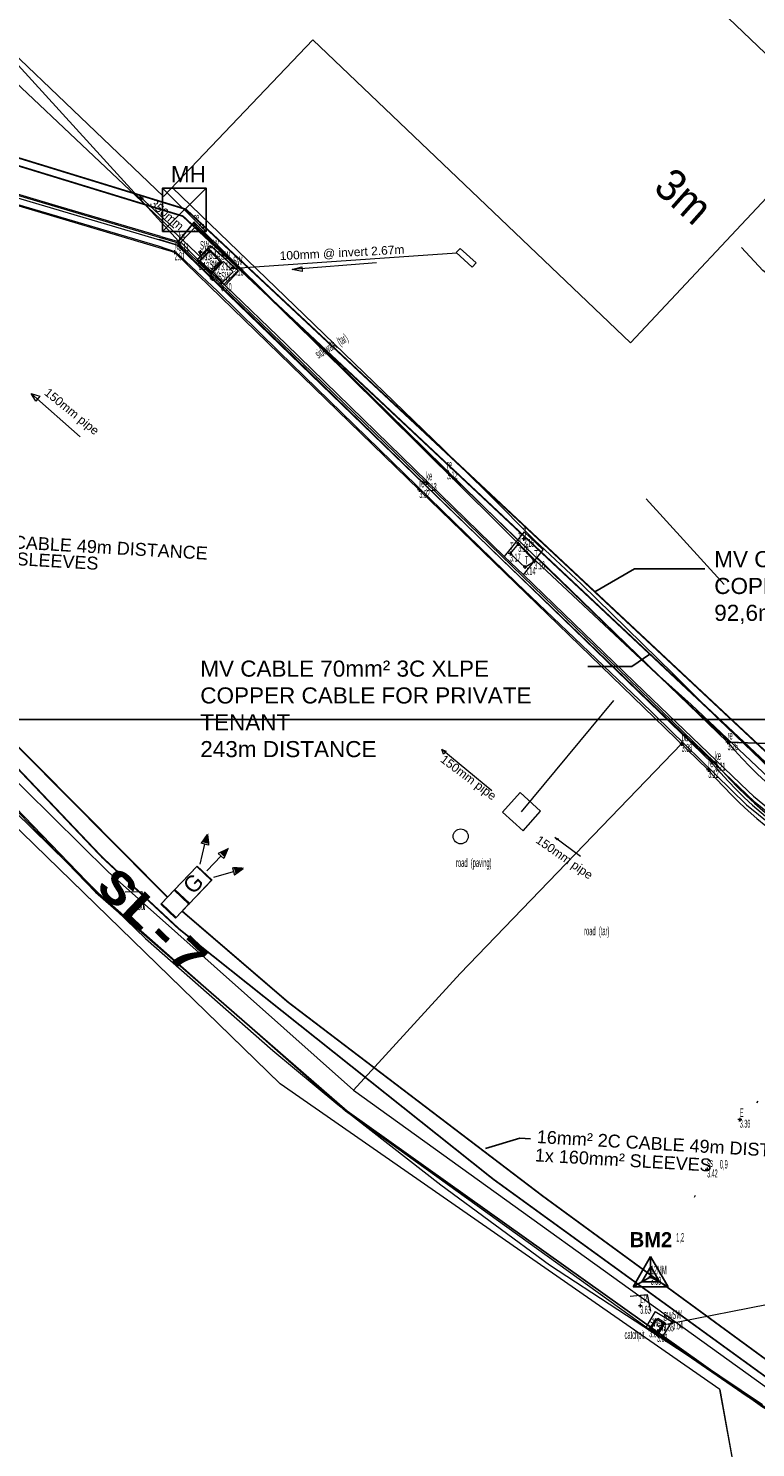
# Model space of a CAD drawing. Header units: millimetres. Extents: x -79464 to -76785, y -3788210 to -3782955.
# Tile 126 of 131: x -78714 to -78680, y -3784034 to -3783968. Entities that reach past the tile are written whole.
import ezdxf
from ezdxf.enums import TextEntityAlignment as Align

# ---------------------------------------------------------------- set-up
doc = ezdxf.new("R2010")
doc.units = ezdxf.units.MM
doc.header["$LTSCALE"] = 8
doc.header["$MEASUREMENT"] = 0
for name, pattern in [('DOTX2', [0.5, 0, -0.5]), ('FPHANT', [10, 5, -1, 1, -1, 1, -1]), ('HIDDEN', [0.375, 0.25, -0.125]), ('PHANTOM2', [1.25, 0.625, -0.125, 0.125, -0.125, 0.125, -0.125]), ('PHANTOMX2', [5, 2.5, -0.5, 0.5, -0.5, 0.5, -0.5])]:
    doc.linetypes.add(name, pattern=pattern)
doc.layers.add('AGI32-Project_1-LUMINAIRE', color=7, linetype='Continuous', lineweight=0)
for name, color, linetype in [('BENCH MARK', 7, 'Continuous'), ('BUILDINGS', 7, 'Continuous'), ('CATCHPIT', 7, 'Continuous'), ('DETAIL', 7, 'Continuous'), ('EDGE OF CONCRETE', 7, 'Continuous'), ('EDGE OF PAVING', 7, 'Continuous'), ('GCONTOUR1', 7, 'Continuous'), ('GRID', 7, 'Continuous'), ('LEGEND', 7, 'Continuous'), ('MCONTOUR1', 7, 'Continuous'), ('PLL - (Lighting Layout)', 190, 'Continuous'), ('PLL - [Text]', 110, 'Continuous'), ('PREVIOUS SURVEY', 9, 'Continuous'), ('PRL - (Reticulation Layout)', 170, 'Continuous'), ('PRL - [Text]', 110, 'Continuous'), ('PRL - Existing', 170, 'Continuous'), ('ROAD', 7, 'Continuous'), ('SEWER MANHOLE', 7, 'Continuous'), ('SG GIS CADASTRAL', 7, 'Continuous'), ('SPLITPOLE FENCE', 7, 'Continuous'), ('STORMWATER MANHOLE', 7, 'Continuous'), ('WALLS', 7, 'Continuous')]:
    doc.layers.add(name, color=color, linetype=linetype)
doc.layers.add('PREVIOUS SURVEY PERIMETER', color=3, linetype='Continuous', plot=False)
doc.styles.add('AGI32-Arial', font='arial.ttf')
doc.styles.add('AGI32-Courier New-Bold', font='courbd.ttf')
doc.styles.add('Arial Narrow', font='arial.ttf', dxfattribs={"height": 1})
doc.styles.add('GENERATED_STYLE_1', font='arial.ttf')
doc.styles.add('MM-STANDARD', font='MM-STANDARD', dxfattribs={"height": 1})
doc.styles.add('Style-Arial', font='arial.ttf')
doc.styles.add('Swiss1', font='txt', dxfattribs={"height": 1})
doc.styles.add('Swiss600', font='txt', dxfattribs={"height": 600})

# ---------------------------------------------------------------- blocks, each defined once
blk = doc.blocks.new('MH')
at = {"layer": 'PRL - (Reticulation Layout)'}
for p, q in [((-1012.5, 1012.5), (1012.5, -1012.5)), ((1012.5, 1012.5), (-1012.5, -1012.5))]:
    blk.add_line(p, q, dxfattribs=at)
blk.add_lwpolyline([(-1012.5, -1012.5), (1012.5, -1012.5), (1012.5, 1012.5), (-1012.5, 1012.5)], close=True, dxfattribs=at)
blk = doc.blocks.new('11 kV MV CABLING')
at = {"layer": 'PRL - (Reticulation Layout)', "linetype": 'HIDDEN', "const_width": 0.08}
blk.add_lwpolyline([(-76685.203, -3783910.653), (-76688.009, -3783912.913), (-76653.281, -3783953.172), (-76647.053, -3783958.954), (-76631.462, -3783963.731), (-76601.12, -3783992.194), (-76594.72, -3783994.712), (-76589.385, -3783995.346), (-76601.196, -3784020), (-76592.259, -3784025.794), (-76561.741, -3784039.161), (-76557.517, -3784040.692)], dxfattribs=at)
at = {"layer": 'PRL - (Reticulation Layout)', "linetype": 'PHANTOM2', "const_width": 0.08}
blk.add_lwpolyline([(-76587.255, -3783991.132), (-76589.439, -3783995.025), (-76594.261, -3783994.409), (-76600.705, -3783992.057), (-76631.325, -3783963.41), (-76647.187, -3783958.537), (-76652.251, -3783953.618), (-76651.588, -3783952.935)], dxfattribs=at)
at = {"layer": 'PRL - [Text]', "color": 3}
for p, q in [((-76610.42, -3783980.168), (-76612.279, -3783981.229)), ((-76610.42, -3783980.168), (-76607.149, -3783980.168)), ((-76610.557, -3783984.715), (-76609.706, -3783984.14)), ((-76612.603, -3783984.715), (-76610.557, -3783984.715))]:
    blk.add_line(p, q, dxfattribs=at)
at = {"xscale": 0.001, "yscale": 0.001, "zscale": 0.001}
blk.add_blockref('MH', (-76631.395, -3783963.438), dxfattribs=at)
at = {"layer": 'PRL - [Text]', "color": 2, "char_height": 0.75, "attachment_point": 1, "style": 'AGI32-Arial'}
for s, width, insert in [('MH ', 1.97424, (-76632.019, -3783961.398)), ('MV CABLE 70mm² 3C XLPE COPPER CABLE FOR TNPA 92,6m DISTANCE ', 13.75452, (-76606.711, -3783979.336)), ('MV CABLE 70mm² 3C XLPE COPPER CABLE FOR PRIVATE TENANT \\P243m DISTANCE  ', 18.08624, (-76630.652, -3783984.437))]:
    blk.add_mtext_dynamic_manual_height_columns(s, width=width, gutter_width=1.5, heights=[0], dxfattribs=dict(at, insert=insert))
blk = doc.blocks.new('AGI32-IDptfrja-Project_1-LUMINAIRE-L4_Symbol')
at = {"layer": 'PLL - (Lighting Layout)', "linetype": 'ByBlock', "lineweight": 0}
h = blk.add_hatch(color=256, dxfattribs=at)
h.dxf.hatch_style = 1
h.paths.add_polyline_path([(0.752, 0.381), (0.585, 0.352), (0.642, 0.252)])
h = blk.add_hatch(color=256, dxfattribs=at)
h.dxf.hatch_style = 1
h.paths.add_polyline_path([(0.816, -0.003), (0.656, 0.055), (0.656, -0.061)])
h = blk.add_hatch(color=256, dxfattribs=at)
h.dxf.hatch_style = 1
h.paths.add_polyline_path([(0.752, -0.386), (0.585, -0.357), (0.642, -0.257)])
for p, q in [((0.331, 0.14, 0.09), (0.613, 0.302, 0.09)), ((0.752, 0.381, 0.09), (0.585, 0.352, 0.09)), ((0.642, 0.252, 0.09), (0.585, 0.352, 0.09)), ((0.752, 0.381, 0.09), (0.642, 0.252, 0.09)), ((-0.574, 0.156), (-0.574, 0.156, 0.06)), ((-0.574, 0.156, 0.06), (-0.261, 0.156, 0.06)), ((-0.261, 0.156), (-0.574, 0.156)), ((-0.574, -0.156, 0.06), (-0.574, 0.156, 0.06)), ((-0.574, 0.156, 0.06), (-0.574, 0.156)), ((-0.574, 0.156), (-0.574, -0.156)), ((-0.574, 0.156), (-0.261, 0.156)), ((-0.574, -0.156), (-0.574, 0.156)), ((-0.261, 0.156, 0.06), (-0.574, 0.156, 0.06)), ((-0.574, 0.156, 0.06), (-0.574, -0.156, 0.06)), ((-0.261, 0.156, 0.03), (0.261, 0.156, 0.03)), ((-0.261, -0.156, 0.03), (-0.261, 0.156, 0.03)), ((-0.261, 0.156, 0.06), (-0.261, 0.156)), ((-0.261, 0.156), (-0.261, 0.156, 0.06)), ((-0.261, 0.156, 0.06), (-0.261, -0.156, 0.06)), ((-0.261, -0.156), (-0.261, 0.156)), ((-0.261, 0.156), (-0.261, -0.156)), ((-0.261, -0.156, 0.06), (-0.261, 0.156, 0.06)), ((-0.261, 0.156, 0.03), (-0.261, 0.156, 0.06)), ((-0.261, 0.156, 0.06), (0.261, 0.156, 0.06)), ((0.261, 0.156, 0.03), (-0.261, 0.156, 0.03)), ((-0.261, -0.156, 0.06), (-0.261, 0.156, 0.06)), ((-0.261, 0.156, 0.06), (-0.261, 0.156, 0.03)), ((-0.261, 0.156, 0.03), (-0.261, -0.156, 0.03)), ((0.261, 0.156, 0.06), (-0.261, 0.156, 0.06)), ((-0.261, 0.156, 0.06), (-0.261, -0.156, 0.06)), ((0.261, 0.156, 0.03), (0.261, -0.156, 0.03)), ((0.261, 0.156, 0.06), (0.261, 0.156, 0.03)), ((0.261, 0.156, 0.03), (0.261, 0.156, 0.06)), ((0.261, 0.156, 0.06), (0.261, -0.156, 0.06)), ((0.261, -0.156, 0.03), (0.261, 0.156, 0.03)), ((0.261, -0.156, 0.06), (0.261, 0.156, 0.06)), ((0.656, -0.061, 0.09), (0.656, 0.055, 0.09)), ((0.816, -0.003, 0.09), (0.656, 0.055, 0.09)), ((-0.261, -0.156, 0.06), (-0.574, -0.156, 0.06)), ((-0.574, -0.156, 0.06), (-0.574, -0.156)), ((-0.574, -0.156), (-0.261, -0.156)), ((-0.574, -0.156), (-0.574, -0.156, 0.06)), ((-0.261, -0.156), (-0.574, -0.156)), ((-0.574, -0.156, 0.06), (-0.261, -0.156, 0.06)), ((0.261, -0.156, 0.03), (-0.261, -0.156, 0.03)), ((-0.261, -0.156, 0.06), (-0.261, -0.156)), ((-0.261, -0.156), (-0.261, -0.156, 0.06)), ((0.261, -0.156, 0.06), (-0.261, -0.156, 0.06)), ((-0.261, -0.156, 0.06), (-0.261, -0.156, 0.03)), ((-0.261, -0.156, 0.03), (0.261, -0.156, 0.03)), ((-0.261, -0.156, 0.03), (-0.261, -0.156, 0.06)), ((-0.261, -0.156, 0.06), (0.261, -0.156, 0.06)), ((0.261, -0.156, 0.06), (0.261, -0.156, 0.03)), ((0.261, -0.156, 0.03), (0.261, -0.156, 0.06)), ((0.331, -0.003, 0.09), (0.656, -0.003, 0.09)), ((0.331, -0.146, 0.09), (0.613, -0.307, 0.09)), ((0.816, -0.003, 0.09), (0.656, -0.061, 0.09)), ((0.642, -0.257, 0.09), (0.585, -0.357, 0.09)), ((0.752, -0.386, 0.09), (0.585, -0.357, 0.09)), ((0.752, -0.386, 0.09), (0.642, -0.257, 0.09))]:
    blk.add_line(p, q, dxfattribs=at)
at = {"layer": 'PLL - [Text]', "linetype": 'ByBlock', "lineweight": 0, "insert": (-0.128, 0.139), "char_height": 0.25, "attachment_point": 1, "style": 'Swiss1'}
blk.add_mtext_dynamic_manual_height_columns('G', width=0.16976, gutter_width=5, heights=[0], dxfattribs=at)
blk = doc.blocks.new('AGI32-IDptfrja-Project_1-LUMINAIRE-L4_52-1')
at = {"layer": 'AGI32-Project_1-LUMINAIRE', "color": 7, "linetype": 'ByBlock', "lineweight": 0, "xscale": 3, "yscale": 3, "zscale": 3}
blk.add_blockref('AGI32-IDptfrja-Project_1-LUMINAIRE-L4_Symbol', (0, 0), dxfattribs=at)
blk = doc.blocks.new('AGI32-IDptfrja-Project_1-LUMINAIRE-L4_52_Labels')
at = {"layer": 'PLL - [Text]', "linetype": 'ByBlock', "lineweight": 0, "insert": (0.688, 1.677, 7), "char_height": 1.5, "width": 5.83662, "attachment_point": 1, "style": 'AGI32-Courier New-Bold'}
blk.add_mtext('SL-7', dxfattribs=at)
blk = doc.blocks.new('AGI32-IDptfrja-Project_1-LUMINAIRE-L4_52')
at = {"layer": 'AGI32-Project_1-LUMINAIRE', "color": 7, "linetype": 'ByBlock', "lineweight": 0, "rotation": 269.7409152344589}
blk.add_blockref('AGI32-IDptfrja-Project_1-LUMINAIRE-L4_52_Labels', (-3.454, 3.864, -7), dxfattribs=at)
at = {"layer": 'AGI32-Project_1-LUMINAIRE', "color": 7, "linetype": 'ByBlock', "lineweight": 0, "extrusion": (-0.258819, 0, 0.965926), "rotation": 90}
blk.add_blockref('AGI32-IDptfrja-Project_1-LUMINAIRE-L4_52-1', (0, 0), dxfattribs=at)

msp = doc.modelspace()

# ---------------------------------------------------------------- linework, layer by layer
at = {"layer": 'BENCH MARK', "color": 80, "linetype": 'Continuous'}
for p, q in [((-78686.093, -3784026.433), (-78685.273, -3784025.012)), ((-78685.273, -3784025.012), (-78684.453, -3784026.433)), ((-78685.273, -3784025.012), (-78685.273, -3784025.959)), ((-78686.093, -3784026.433), (-78685.273, -3784025.959)), ((-78686.093, -3784026.433), (-78684.453, -3784026.433)), ((-78684.453, -3784026.433), (-78685.273, -3784025.959))]:
    msp.add_line(p, q, dxfattribs=at)
at = {"layer": 'BENCH MARK', "color": 2, "linetype": 'Continuous'}
for p, q in [((-78685.68, -3784026.197), (-78685.27, -3784025.487)), ((-78685.27, -3784025.487), (-78684.86, -3784026.197)), ((-78685.68, -3784026.197), (-78684.86, -3784026.197))]:
    msp.add_line(p, q, dxfattribs=at)
at = {"layer": 'BUILDINGS', "color": 6, "lineweight": 15}
for p, q in [((-78707.971, -3783975.629, 7.541), (-78744.524, -3783940.673, 7.023)), ((-78692.9, -3783956.525, 7.388), (-78676.584, -3783972.164, 6.25)), ((-78701.014, -3783968.331, 6.315), (-78707.971, -3783975.629, 7.541)), ((-78686.213, -3783982.446, 8.895), (-78701.014, -3783968.331, 6.315)), ((-78676.584, -3783972.164, 6.25), (-78686.213, -3783982.446, 8.895))]:
    msp.add_line(p, q, dxfattribs=at)
at = {"layer": 'CATCHPIT', "color": 7, "lineweight": 15}
for p, q in [((-78706.382, -3783978.539, 3.116), (-78705.792, -3783977.913, 3.11)), ((-78705.792, -3783977.913, 3.11), (-78704.47, -3783979.109, 3.101)), ((-78704.47, -3783979.109, 3.101), (-78705.1, -3783979.768, 3.123))]:
    msp.add_line(p, q, dxfattribs=at)
at = {"layer": 'DETAIL', "color": 137, "lineweight": 15}
for p, q in [((-78709.75, -3784008.021, 4.567), (-78708.97, -3784008.014, 4.65)), ((-78708.97, -3784008.014, 4.65), (-78708.872, -3784008.856, 4.602)), ((-78686.232, -3784026.86, 4.642), (-78685.428, -3784026.79, 4.691)), ((-78685.428, -3784026.79, 4.691), (-78685.276, -3784027.567, 4.682))]:
    msp.add_line(p, q, dxfattribs=at)
at = {"layer": 'DETAIL', "color": 7, "lineweight": 15}
for p, q in [((-78685.06, -3784027.584, 3.716), (-78685.508, -3784028.334, 3.749)), ((-78685.06, -3784027.584, 3.716), (-78684.283, -3784028.051, 3.723)), ((-78684.283, -3784028.051, 3.723), (-78684.769, -3784028.817, 3.772))]:
    msp.add_line(p, q, dxfattribs=at)
at = {"layer": 'EDGE OF CONCRETE', "color": 252, "lineweight": 15}
for p, q in [((-78706.397, -3783978.573, 3.01), (-78705.734, -3783977.935, 3.01)), ((-78704.495, -3783979.08, 3.01), (-78705.734, -3783977.935, 3.01)), ((-78706.397, -3783978.573, 3.01), (-78705.158, -3783979.718, 3.01)), ((-78704.495, -3783979.08, 3.01), (-78705.158, -3783979.718, 3.01)), ((-78691.173, -3783991.243, 3.208), (-78692.091, -3783992.407, 3.092)), ((-78691.173, -3783991.243, 3.092), (-78690.283, -3783992.091, 3.208)), ((-78691.201, -3783993.255, 3.092), (-78690.283, -3783992.091, 3.208)), ((-78691.201, -3783993.255, 3.208), (-78692.091, -3783992.407, 3.092)), ((-78691.349, -3784003.398, 3.01), (-78692.167, -3784004.318, 3.01)), ((-78691.349, -3784003.398, 3.01), (-78690.397, -3784004.267, 3.01)), ((-78691.215, -3784005.187, 3.01), (-78692.167, -3784004.318, 3.01)), ((-78691.215, -3784005.187, 3.01), (-78690.397, -3784004.267, 3.01))]:
    msp.add_line(p, q, dxfattribs=at)
at = {"layer": 'EDGE OF PAVING', "color": 1, "lineweight": 15}
for p, q in [((-78706.452, -3783977.02, 3.119), (-78707.157, -3783977.76, 3.101)), ((-78706.452, -3783977.02, 3.119), (-78701.742, -3783981.544, 3.121)), ((-78701.742, -3783981.544, 3.121), (-78691.504, -3783991.593, 3.22)), ((-78691.504, -3783991.593, 3.22), (-78691.473, -3783991.622, 3.211)), ((-78690.561, -3783992.443, 3.211), (-78684.858, -3783997.98, 3.262)), ((-78684.858, -3783997.98, 3.262), (-78683.381, -3783999.293, 3.297)), ((-78677.691, -3784004.695, 3.333), (-78683.381, -3783999.293, 3.297))]:
    msp.add_line(p, q, dxfattribs=at)
at = {"layer": 'GCONTOUR1', "color": 252, "lineweight": 9, "elevation": 3.5}
msp.add_lwpolyline([(-78685.484, -3783989.72), (-78681.852, -3783993.703)], dxfattribs=at)
at = {"layer": 'GRID', "color": 9}
msp.add_lwpolyline([(-79264.957, -3784000), (-77988.721, -3784000)], dxfattribs=at)
at = {"layer": 'MCONTOUR1', "color": 8, "lineweight": 9, "elevation": 3}
msp.add_lwpolyline([(-78650.798, -3783974.241), (-78654.205, -3783973.443), (-78656.732, -3783973.935), (-78661.866, -3783974.867), (-78661.872, -3783974.869), (-78667.115, -3783976.801), (-78667.12, -3783976.802), (-78668.212, -3783977.097), (-78668.982, -3783977.25), (-78672.7, -3783977.978), (-78672.798, -3783978.014), (-78674.672, -3783979.096), (-78677.756, -3783980.113), (-78678.766, -3783980.02), (-78680.05, -3783979.078), (-78681.035, -3783978.003), (-78681.036, -3783978.002)], dxfattribs=at)
at = {"layer": 'PREVIOUS SURVEY', "lineweight": 18}
for p, q in [((-78721, -3783974.2), (-78707.45, -3783978.22)), ((-78707.292, -3783977.908), (-78720.902, -3783973.878)), ((-78707.26, -3783977.8), (-78720.87, -3783973.77)), ((-78706.453, -3783976.91), (-78706.627, -3783976.91)), ((-78706.54, -3783976.823), (-78706.54, -3783976.997)), ((-78694.76, -3783988.43), (-78706.54, -3783976.91)), ((-78707.363, -3783978.22), (-78707.537, -3783978.22)), ((-78707.45, -3783978.133), (-78707.45, -3783978.307)), ((-78707.45, -3783978.22), (-78696.05, -3783989.3)), ((-78707.173, -3783977.8), (-78707.347, -3783977.8)), ((-78695.808, -3783989.051), (-78707.338, -3783977.881)), ((-78707.26, -3783977.713), (-78707.26, -3783977.887)), ((-78695.73, -3783988.97), (-78707.26, -3783977.8)), ((-78706.173, -3783978.22), (-78706.347, -3783978.22)), ((-78705.82, -3783978.16), (-78706.33, -3783978.67)), ((-78706.26, -3783978.133), (-78706.26, -3783978.307)), ((-78705.733, -3783978.16), (-78705.907, -3783978.16)), ((-78705.82, -3783978.073), (-78705.82, -3783978.247)), ((-78705.29, -3783978.69), (-78705.82, -3783978.16)), ((-78706.243, -3783978.67), (-78706.417, -3783978.67)), ((-78706.33, -3783978.583), (-78706.33, -3783978.757)), ((-78706.33, -3783978.67), (-78705.75, -3783979.19)), ((-78705.29, -3783978.69), (-78705.75, -3783979.19)), ((-78705.203, -3783978.69), (-78705.377, -3783978.69)), ((-78705.29, -3783978.603), (-78705.29, -3783978.777)), ((-78704.633, -3783978.94), (-78704.807, -3783978.94)), ((-78704.72, -3783978.853), (-78704.72, -3783979.027)), ((-78705.743, -3783979.12), (-78705.917, -3783979.12)), ((-78705.663, -3783979.19), (-78705.837, -3783979.19)), ((-78705.83, -3783979.033), (-78705.83, -3783979.207)), ((-78705.75, -3783979.103), (-78705.75, -3783979.277)), ((-78705.28, -3783979.573), (-78705.28, -3783979.747)), ((-78705.193, -3783979.66), (-78705.367, -3783979.66)), ((-78695.73, -3783988.883), (-78695.73, -3783989.057)), ((-78694.673, -3783988.43), (-78694.847, -3783988.43)), ((-78694.76, -3783988.343), (-78694.76, -3783988.517)), ((-78681.69, -3784001.05), (-78694.76, -3783988.43)), ((-78695.963, -3783989.3), (-78696.137, -3783989.3)), ((-78696.05, -3783989.213), (-78696.05, -3783989.387)), ((-78696.05, -3783989.3), (-78682.59, -3784002.34)), ((-78695.643, -3783988.97), (-78695.817, -3783988.97)), ((-78682.358, -3784002.081), (-78695.808, -3783989.051)), ((-78682.28, -3784002), (-78695.73, -3783988.97)), ((-78691.19, -3783991.493), (-78691.19, -3783991.667)), ((-78691.44, -3783991.81), (-78691.82, -3783992.26)), ((-78691.82, -3783992.173), (-78691.82, -3783992.347)), ((-78691.353, -3783991.81), (-78691.527, -3783991.81)), ((-78691.44, -3783991.723), (-78691.44, -3783991.897)), ((-78690.69, -3783992.62), (-78691.44, -3783991.81)), ((-78691.103, -3783991.58), (-78691.277, -3783991.58)), ((-78691.733, -3783992.26), (-78691.907, -3783992.26)), ((-78691.82, -3783992.26), (-78691.13, -3783992.89)), ((-78691.13, -3783992.89), (-78690.69, -3783992.62)), ((-78691.13, -3783992.803), (-78691.13, -3783992.977)), ((-78690.603, -3783992.62), (-78690.777, -3783992.62)), ((-78690.69, -3783992.533), (-78690.69, -3783992.707)), ((-78691.043, -3783992.89), (-78691.217, -3783992.89)), ((-78711.14, -3784007.96), (-78721.33, -3783997.4)), ((-78720.74, -3783997.03), (-78710.55, -3784007.1)), ((-78694.14, -3784011.83), (-78683.839, -3784001.13)), ((-78683.743, -3784001.13), (-78683.917, -3784001.13)), ((-78683.83, -3784001.043), (-78683.83, -3784001.217)), ((-78681.603, -3784001.05), (-78681.777, -3784001.05)), ((-78681.69, -3784000.963), (-78681.69, -3784001.137)), ((-78682.193, -3784002), (-78682.367, -3784002)), ((-78682.28, -3784001.913), (-78682.28, -3784002.087)), ((-78682.503, -3784002.34), (-78682.677, -3784002.34)), ((-78682.59, -3784002.253), (-78682.59, -3784002.427)), ((-78710.55, -3784007.1), (-78699.12, -3784017.26)), ((-78699.49, -3784018.25), (-78711.14, -3784007.96)), ((-78699.12, -3784017.26), (-78694.14, -3784011.83)), ((-78699.12, -3784017.26), (-78679.56, -3784031.34)), ((-78685.34, -3784028.41), (-78699.49, -3784018.25)), ((-78681.033, -3784018.64), (-78681.207, -3784018.64)), ((-78681.12, -3784018.553), (-78681.12, -3784018.727)), ((-78682.553, -3784020.96), (-78682.727, -3784020.96)), ((-78682.64, -3784020.873), (-78682.64, -3784021.047)), ((-78684.423, -3784024.41), (-78684.597, -3784024.41)), ((-78684.51, -3784024.323), (-78684.51, -3784024.497)), ((-78685.68, -3784026.197), (-78685.27, -3784025.487)), ((-78685.27, -3784025.487), (-78684.86, -3784026.197)), ((-78685.27, -3784025.487), (-78685.27, -3784025.96)), ((-78685.27, -3784025.873), (-78685.27, -3784026.047)), ((-78685.27, -3784025.873), (-78685.27, -3784026.047)), ((-78685.68, -3784026.197), (-78685.27, -3784025.96)), ((-78685.68, -3784026.197), (-78684.86, -3784026.197)), ((-78685.183, -3784025.96), (-78685.357, -3784025.96)), ((-78685.183, -3784025.96), (-78685.357, -3784025.96)), ((-78684.86, -3784026.197), (-78685.27, -3784025.96)), ((-78685.76, -3784027.223), (-78685.76, -3784027.397)), ((-78685.673, -3784027.31), (-78685.847, -3784027.31)), ((-78685.253, -3784028.41), (-78685.427, -3784028.41)), ((-78685.05, -3784027.913), (-78685.34, -3784028.41)), ((-78685.34, -3784028.323), (-78685.34, -3784028.497)), ((-78684.98, -3784028.62), (-78685.34, -3784028.41)), ((-78685.34, -3784028.41), (-78684.98, -3784028.62)), ((-78684.69, -3784028.123), (-78685.05, -3784027.913)), ((-78684.98, -3784028.62), (-78684.68, -3784028.13)), ((-78684.98, -3784028.533), (-78684.98, -3784028.707)), ((-78684.593, -3784028.13), (-78684.767, -3784028.13)), ((-78684.68, -3784028.043), (-78684.68, -3784028.217)), ((-78684.173, -3784028.04), (-78684.347, -3784028.04)), ((-78684.26, -3784027.953), (-78684.26, -3784028.127)), ((-78684.893, -3784028.62), (-78685.067, -3784028.62)), ((-78680.07, -3784031.93), (-78684.98, -3784028.62))]:
    msp.add_line(p, q, dxfattribs=at)
at = {"layer": 'PREVIOUS SURVEY', "linetype": 'DOTX2', "lineweight": 18}
for p, q in [((-78680.28, -3784017.78), (-78681.12, -3784018.64)), ((-78680.28, -3784017.78), (-78681.12, -3784018.64)), ((-78681.12, -3784018.64), (-78684.51, -3784024.41)), ((-78681.12, -3784018.64), (-78684.51, -3784024.41)), ((-78684.51, -3784024.41), (-78685.76, -3784027.31)), ((-78684.51, -3784024.41), (-78685.76, -3784027.31))]:
    msp.add_line(p, q, dxfattribs=at)
at = {"layer": 'PREVIOUS SURVEY', "lineweight": 18}
for centre, radius, start, end in [((-78666.868, -3783988.503, 3.158), 19.419, 220.24875, 267.95886), ((-78667.059, -3783989.003, 3.163), 20.141, 220.49389, 268.36417), ((-78667.059, -3783989.003, 3.163), 20.016, 220.49377, 268.36416), ((-78667.106, -3783989.117, 3.164), 20.362, 220.49653, 268.29909)]:
    msp.add_arc(centre, radius, start, end, dxfattribs=at)
at = {"layer": 'PREVIOUS SURVEY PERIMETER', "color": 3}
for points in [[(-78718.25, -3783965.651), (-78707.26, -3783977.713), (-78706.54, -3783976.823), (-78690.603, -3783992.62), (-78681.603, -3784001.05), (-78660.767, -3784001.822), (-78658.897, -3783997.04), (-78649.504, -3783991.364), (-78648.096, -3783984.564), (-78637.8, -3783933.443), (-78623.183, -3783936.61), (-78572.413, -3783950.48), (-78556.867, -3783951.89), (-78544.567, -3783891.82), (-78526.983, -3783894.69), (-78539.71, -3783955.377), (-78556.753, -3784030.56), (-78532.883, -3784033.78), (-78535.64, -3784057.903), (-78522.43, -3784054.883), (-78518.343, -3784056.64), (-78518.753, -3784062.328), (-78486.153, -3784053.822)], [(-78477.125, -3784080.498), (-78543.079, -3784091.199), (-78580.625, -3784087.873), (-78582.029, -3784080.241), (-78587.323, -3784080.865), (-78595.29, -3784081.767), (-78607.09, -3784084.837), (-78610.375, -3784073.468), (-78611.037, -3784070.62), (-78611.52, -3784066.907), (-78633.69, -3784061.477), (-78646.085, -3784054.706), (-78644.496, -3784050.642), (-78654.139, -3784045.606), (-78668.15, -3784038.817), (-78680.07, -3784032.017), (-78699.403, -3784018.25), (-78711.14, -3784008.047), (-78721.33, -3783997.487)]]:
    msp.add_lwpolyline(points, dxfattribs=at)
at = {"layer": 'PRL - Existing'}
for p in [(-78692.961, -3784019.985), (-78690.863, -3784019.533)]:
    msp.add_line(p, (-78691.36, -3784019.504), dxfattribs=at)
at = {"layer": 'PRL - Existing', "linetype": 'FPHANT', "const_width": 0.08, "elevation": 6.902}
msp.add_lwpolyline([(-78707.782, -3784008.272), (-78717.152, -3783998.829), (-78739.771, -3783972.2)], dxfattribs=at)
at = {"layer": 'ROAD', "color": 7, "linetype": 'PHANTOMX2', "lineweight": 15}
for p, q in [((-78718.49, -3783974.9, 3.06), (-78708.21, -3783977.93, 2.98)), ((-78708.21, -3783977.93, 2.98), (-78707.4, -3783978.21, 2.97)), ((-78707.4, -3783978.21, 2.97), (-78705.45, -3783980.04, 2.98)), ((-78705.45, -3783980.04, 2.98), (-78702.58, -3783982.86, 3)), ((-78702.58, -3783982.86, 3), (-78691.51, -3783993.64, 3.1)), ((-78691.51, -3783993.64, 3.1), (-78685.8, -3783999.09, 3.12)), ((-78685.8, -3783999.09, 3.12), (-78680.81, -3784003.97, 3.16)), ((-78680.81, -3784003.97, 3.16), (-78679.05, -3784005.38, 3.17))]:
    msp.add_line(p, q, dxfattribs=at)
at = {"layer": 'ROAD', "color": 7, "lineweight": 15}
for p, q in [((-78712.997, -3783976.045, 3.173), (-78718.412, -3783974.435, 3.208)), ((-78708.094, -3783977.495, 3.131), (-78712.997, -3783976.045, 3.173)), ((-78707.223, -3783977.92, 2.989), (-78708.169, -3783977.628, 2.959)), ((-78708.094, -3783977.495, 3.131), (-78707.157, -3783977.76, 3.101)), ((-78706.562, -3783978.583, 2.939), (-78707.223, -3783977.92, 2.989)), ((-78707.157, -3783977.76, 3.101), (-78706.382, -3783978.539, 3.116)), ((-78705.198, -3783979.892, 2.946), (-78706.562, -3783978.583, 2.939)), ((-78706.382, -3783978.539, 3.116), (-78705.1, -3783979.768, 3.123)), ((-78702.393, -3783982.612, 2.975), (-78705.198, -3783979.892, 2.946)), ((-78705.1, -3783979.768, 3.123), (-78702.258, -3783982.511, 3.142)), ((-78692.152, -3783992.581, 3.066), (-78702.393, -3783982.612, 2.975)), ((-78702.258, -3783982.511, 3.142), (-78692.091, -3783992.407, 3.209)), ((-78690.753, -3783993.93, 3.074), (-78692.152, -3783992.581, 3.066)), ((-78691.201, -3783993.255, 3.208), (-78685.573, -3783998.697, 3.267)), ((-78685.622, -3783998.878, 3.108), (-78690.753, -3783993.93, 3.074)), ((-78685.573, -3783998.697, 3.267), (-78680.724, -3784003.341, 3.285)), ((-78680.813, -3784003.471, 3.146), (-78685.622, -3783998.878, 3.108)), ((-78717.028, -3784002.226, 3.594), (-78712.451, -3784006.673, 3.568)), ((-78680.724, -3784003.341, 3.285), (-78680.49, -3784003.563, 3.285)), ((-78680.402, -3784003.856, 3.141), (-78680.813, -3784003.471, 3.146)), ((-78680.49, -3784003.563, 3.285), (-78679.083, -3784004.718, 3.284)), ((-78679.171, -3784004.859, 3.146), (-78680.402, -3784003.856, 3.141)), ((-78712.451, -3784006.673, 3.568), (-78708.804, -3784010.195, 3.569)), ((-78708.804, -3784010.195, 3.569), (-78702.866, -3784015.413, 3.583)), ((-78702.866, -3784015.413, 3.583), (-78699.84, -3784017.93, 3.64)), ((-78699.84, -3784017.93, 3.64), (-78695.042, -3784021.679, 3.671)), ((-78695.042, -3784021.679, 3.671), (-78689.989, -3784025.402, 3.675)), ((-78689.989, -3784025.402, 3.675), (-78683.624, -3784029.566, 3.713)), ((-78683.624, -3784029.566, 3.713), (-78680.784, -3784031.524, 3.724)), ((-78680.784, -3784031.524, 3.724), (-78674.805, -3784035.156, 3.776))]:
    msp.add_line(p, q, dxfattribs=at)
at = {"layer": 'ROAD', "color": 7, "lineweight": 0}
msp.add_point((-78690.753, -3783993.93, 3.074), dxfattribs=at)
at = {"layer": 'SG GIS CADASTRAL', "color": 7, "lineweight": 18}
for p, q in [((-78702.527, -3784016.972), (-78721.878, -3783998.152)), ((-78721.863, -3783998.165), (-78702.542, -3784016.961)), ((-78702.542, -3784016.961), (-78702.527, -3784016.972)), ((-78682.045, -3784031.212), (-78702.527, -3784016.972)), ((-78682.045, -3784031.212), (-78680.498, -3784039.852)), ((-78680.483, -3784039.858), (-78682.045, -3784031.212))]:
    msp.add_line(p, q, dxfattribs=at)
at = {"layer": 'SPLITPOLE FENCE', "color": 2, "linetype": 'Continuous'}
for p in [(-78685.27, -3784025.487), (-78685.68, -3784026.197), (-78684.86, -3784026.197)]:
    msp.add_line(p, (-78685.27, -3784025.96), dxfattribs=at)
at = {"layer": 'WALLS', "color": 252, "lineweight": 15}
for p, q in [((-78701.415, -3783981.14, 4.367), (-78707.564, -3783975.202, 4.291)), ((-78698.155, -3783984.285, 4.383), (-78701.415, -3783981.14, 4.367)), ((-78694.94, -3783987.402, 4.427), (-78698.155, -3783984.285, 4.383)), ((-78692.793, -3783989.516, 4.248), (-78694.94, -3783987.402, 4.427)), ((-78690.678, -3783991.645, 4.385), (-78692.793, -3783989.516, 4.248)), ((-78688.501, -3783993.685, 4.46), (-78690.678, -3783991.645, 4.385)), ((-78686.381, -3783995.752, 4.441), (-78688.501, -3783993.685, 4.46)), ((-78684.215, -3783997.885, 4.409), (-78686.381, -3783995.752, 4.441)), ((-78682.119, -3783999.974, 4.692), (-78684.215, -3783997.885, 4.409)), ((-78678.886, -3784003.089, 4.431), (-78682.119, -3783999.974, 4.692))]:
    msp.add_line(p, q, dxfattribs=at)

# ---------------------------------------------------------------- block references
at = {"layer": 'AGI32-Project_1-LUMINAIRE', "color": 7, "linetype": 'Continuous', "lineweight": 0, "xscale": 1.007649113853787, "yscale": 1.007649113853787, "zscale": 1.007649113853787, "rotation": 46.35614203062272}
msp.add_blockref('AGI32-IDptfrja-Project_1-LUMINAIRE-L4_52', (-78706.566, -3784007.682, 7.054), dxfattribs=at)

# ---------------------------------------------------------------- texts
at = {"layer": 'MCONTOUR1', "color": 251, "style": 'Arial Narrow', "width": 0.9}
msp.add_text('3m', height=1.5, rotation=318.3684, dxfattribs=at).set_placement((-78683.726, -3783975.611, 2.93), align=Align.MIDDLE)
at = {"layer": 'PREVIOUS SURVEY', "style": 'MM-STANDARD', "width": 0.4}
for s, p in [('3.06', (-78706.54, -3783976.91, 3.119)), ('3.06', (-78706.54, -3783976.91, 3.119)), ('2.91', (-78707.45, -3783978.22, 3.119)), ('2.91', (-78707.45, -3783978.22, 3.119)), ('3.11', (-78707.26, -3783977.8, 3.119)), ('3.11', (-78707.26, -3783977.8, 3.119)), ('3.13', (-78706.26, -3783978.22, 3.119)), ('3.13', (-78706.26, -3783978.22, 3.119)), ('3.14', (-78705.82, -3783978.16, 3.119)), ('3.14', (-78705.82, -3783978.16, 3.119)), ('3.13', (-78706.33, -3783978.67, 3.119)), ('3.13', (-78706.33, -3783978.67, 3.119)), ('3.11', (-78705.29, -3783978.69, 3.119)), ('3.11', (-78705.29, -3783978.69, 3.119)), ('3.10', (-78704.72, -3783978.94, 3.119)), ('3.10', (-78704.72, -3783978.94, 3.119)), ('3.12', (-78705.83, -3783979.12, 3.119)), ('3.12', (-78705.83, -3783979.12, 3.119)), ('3.15', (-78705.75, -3783979.19, 3.119)), ('3.15', (-78705.75, -3783979.19, 3.119)), ('3.10', (-78705.28, -3783979.66, 3.119)), ('3.10', (-78705.28, -3783979.66, 3.119)), ('3.12', (-78694.76, -3783988.43, 4.427)), ('3.12', (-78694.76, -3783988.43, 4.427)), ('3.02', (-78696.05, -3783989.3, 4.427)), ('3.02', (-78696.05, -3783989.3, 4.427)), ('3.13', (-78695.73, -3783988.97, 4.427)), ('3.13', (-78695.73, -3783988.97, 4.427)), ('3.16', (-78691.44, -3783991.81, 4.385)), ('3.16', (-78691.44, -3783991.81, 4.385)), ('3.15', (-78691.19, -3783991.58, 4.385)), ('3.15', (-78691.19, -3783991.58, 4.385)), ('3.17', (-78691.82, -3783992.26, 4.385)), ('3.17', (-78691.82, -3783992.26, 4.385)), ('3.16', (-78690.69, -3783992.62, 4.385)), ('3.16', (-78690.69, -3783992.62, 4.385)), ('3.14', (-78691.13, -3783992.89, 4.385)), ('3.14', (-78691.13, -3783992.89, 4.385)), ('3.08', (-78683.83, -3784001.13, 4.441)), ('3.08', (-78683.83, -3784001.13, 4.441)), ('3.26', (-78681.69, -3784001.05, 8.135)), ('3.26', (-78681.69, -3784001.05, 8.135)), ('3.21', (-78682.28, -3784002, 8.135)), ('3.21', (-78682.28, -3784002, 8.135)), ('3.12', (-78682.59, -3784002.34, 8.135)), ('3.12', (-78682.59, -3784002.34, 8.135)), ('3.50', (-78709.37, -3784008.5, 4.385)), ('3.36', (-78681.12, -3784018.64, 8.135)), ('3.36', (-78681.12, -3784018.64, 8.135)), ('3.42', (-78682.64, -3784020.96, 8.135)), ('3.42', (-78682.64, -3784020.96, 8.135)), ('3.51', (-78684.51, -3784024.41, 4.441)), ('3.51', (-78684.51, -3784024.41, 4.441)), ('3.60', (-78685.27, -3784025.96, 4.441)), ('3.59', (-78685.27, -3784025.96, 4.441)), ('3.60', (-78685.27, -3784025.96, 4.441)), ('3.59', (-78685.27, -3784025.96, 4.441)), ('3.63', (-78685.76, -3784027.31, 4.441)), ('3.63', (-78685.76, -3784027.31, 4.441)), ('3.65', (-78685.34, -3784028.41, 4.441)), ('3.65', (-78685.34, -3784028.41, 4.441)), ('3.65', (-78684.68, -3784028.13, 8.135)), ('3.65', (-78684.68, -3784028.13, 8.135)), ('3.64', (-78684.26, -3784028.04, 8.135)), ('3.64', (-78684.26, -3784028.04, 8.135)), ('3.63', (-78684.98, -3784028.62, 4.441)), ('3.63', (-78684.98, -3784028.62, 4.441))]:
    msp.add_text(s, height=0.375, dxfattribs=at).set_placement(p, align=Align.TOP_LEFT)
for s, p in [('re', (-78706.54, -3783976.91, 3.119)), ('ke', (-78707.26, -3783977.8, 3.119)), ('SW', (-78705.82, -3783978.16, 3.119)), ('re', (-78707.45, -3783978.22, 3.119)), ('SW', (-78706.33, -3783978.67, 3.119)), ('SW', (-78706.26, -3783978.22, 3.119)), ('SW', (-78705.29, -3783978.69, 3.119)), ('SW', (-78705.83, -3783979.12, 3.119)), ('SW', (-78705.75, -3783979.19, 3.119)), ('SW', (-78704.72, -3783978.94, 3.119)), ('SW', (-78705.28, -3783979.66, 3.119)), ('re', (-78694.76, -3783988.43, 4.427)), ('re', (-78696.05, -3783989.3, 4.427)), ('ke', (-78695.73, -3783988.97, 4.427)), ('T', (-78691.44, -3783991.81, 4.385)), ('T', (-78691.19, -3783991.58, 4.385)), ('T', (-78691.82, -3783992.26, 4.385)), ('T', (-78690.69, -3783992.62, 4.385)), ('T', (-78691.13, -3783992.89, 4.385)), ('pa', (-78683.83, -3784001.13, 4.441)), ('re', (-78681.69, -3784001.05, 8.135)), ('ke', (-78682.28, -3784002, 8.135)), ('re', (-78682.59, -3784002.34, 8.135)), ('road  (paving)', (-78694.337, -3784006.988, 4.441)), ('road  (tar)', (-78688.371, -3784010.169, 4.441)), ('E', (-78681.12, -3784018.64, 8.135)), ('ss', (-78682.64, -3784020.96, 8.135)), ('0,9', (-78682.052, -3784021.04, 8.135)), ('E', (-78684.51, -3784024.41, 4.441)), ('1,2', (-78684.085, -3784024.442, 8.135)), ('12MM', (-78685.27, -3784025.96, 4.441)), ('12MM', (-78685.27, -3784025.96, 4.441)), ('LP', (-78685.76, -3784027.31, 4.441)), ('SW', (-78685.34, -3784028.41, 4.441)), ('SW', (-78684.68, -3784028.13, 8.135)), ('SW', (-78684.26, -3784028.04, 8.135)), ('catchpit', (-78686.49, -3784028.978, 4.441)), ('SW', (-78684.98, -3784028.62, 4.441))]:
    msp.add_text(s, height=0.4, dxfattribs=at).set_placement(p, align=Align.BOTTOM_LEFT)
msp.add_text('sidewalk  (tar)', height=0.4, rotation=31, dxfattribs=at).set_placement((-78700.687, -3783983.295, 4.367), align=Align.BOTTOM_LEFT)
at = {"layer": 'PRL - Existing', "char_height": 0.6, "attachment_point": 1, "rotation": 356.66707, "style": 'Swiss600'}
for s, width, insert in [('16mm² 2C CABLE 49m DISTANCE  ', 13.14799, (-78719.095, -3783991.181, 13.454)), ('1x 160mm² SLEEVES ', 8.26233, (-78719.208, -3783991.944, 13.454)), ('16mm² 2C CABLE 49m DISTANCE  ', 14.22983, (-78690.554, -3784019.128)), ('1x 160mm² SLEEVES ', 8.26233, (-78690.645, -3784019.983))]:
    msp.add_mtext_dynamic_manual_height_columns(s, width=width, gutter_width=1, heights=[0], dxfattribs=dict(at, insert=insert))

# ---------------------------------------------------------------- next in the draw order: texts
at = {"layer": 'BENCH MARK', "color": 80, "linetype": 'Continuous', "insert": (-78685.259, -3784024.232), "char_height": 0.7, "width": 1.540101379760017e-12, "attachment_point": 5, "line_spacing_factor": 1.070163, "style": 'GENERATED_STYLE_1', "bg_fill": 3, "box_fill_scale": 1.5, "bg_fill_color": 256, "bg_fill_transparency": 0}
msp.add_mtext('\\A1;{\\fCentury Gothic|b1|i0|c0|p34;BM2}', dxfattribs=at)

# ---------------------------------------------------------------- next in the draw order: linework, layer by layer
at = {"layer": 'PRL - Existing', "linetype": 'FPHANT', "const_width": 0.08}
for points, elevation in [([(-78643.383, -3784049.962), (-78643.252, -3784049.648), (-78645.358, -3784048.64), (-78659.895, -3784041.928), (-78676.537, -3784032.854), (-78678.862, -3784031.386), (-78692.61, -3784021.41), (-78707.24, -3784009.759), (-78710.807, -3784006.432), (-78717.659, -3783999.222), (-78742.512, -3783970.544), (-78752.046, -3783959.13), (-78772.24, -3783935.511), (-78802.578, -3783898.802)], -6.727), ([(-78707.098, -3784008.925), (-78702.157, -3784013.17), (-78690.31, -3784022.192), (-78676.608, -3784032.227), (-78667.703, -3784036.714)], 6.727)]:
    msp.add_lwpolyline(points, dxfattribs=dict(at, elevation=elevation))

# ---------------------------------------------------------------- next in the draw order: block references
at = {"layer": 'LEGEND'}
msp.add_blockref('11 kV MV CABLING', (-2075.6, -12.811), dxfattribs=at)

# ---------------------------------------------------------------- next in the draw order: linework, layer by layer
at = {"layer": 'SEWER MANHOLE', "color": 45, "lineweight": 15}
msp.add_line((-78691.284, -3784004.301), (-78686.994, -3783999.112), dxfattribs=at)
for points in [[(-78711.852, -3783986.817), (-78714.126, -3783984.805), (-78713.732, -3783984.936), (-78713.907, -3783985.155), (-78714.126, -3783984.805)], [(-78692.674, -3784003.319), (-78695.007, -3784001.395), (-78694.793, -3784001.473), (-78694.929, -3784001.609), (-78695.007, -3784001.395)], [(-78688.538, -3784006.384), (-78689.731, -3784005.486), (-78689.566, -3784005.563), (-78689.627, -3784005.607), (-78689.731, -3784005.486)]]:
    msp.add_lwpolyline(points, dxfattribs=at)
at = {"layer": 'STORMWATER MANHOLE', "color": 216, "lineweight": 15}
for p, q in [((-78719.805, -3783965.634), (-78706.159, -3783978.52, 3.01)), ((-78694.295, -3783978.27, 3.01), (-78704.851, -3783978.991, 3.01)), ((-78668.246, -3784024.99), (-78684.943, -3784028.266, 3.607)), ((-78685.244, -3784028.39), (-78684.946, -3784027.899, 3.607)), ((-78684.609, -3784028.113), (-78684.946, -3784027.899, 3.607)), ((-78685.244, -3784028.39, 3.607), (-78684.907, -3784028.604)), ((-78684.609, -3784028.113, 3.607), (-78684.907, -3784028.604))]:
    msp.add_line(p, q, dxfattribs=at)
for points in [[(-78707.482, -3783977.097), (-78709.063, -3783975.628), (-78708.908, -3783975.706), (-78709.003, -3783975.793), (-78709.063, -3783975.628)], [(-78698.048, -3783978.713), (-78701.975, -3783979.024), (-78701.527, -3783978.907), (-78701.508, -3783979.121), (-78701.975, -3783979.024)]]:
    msp.add_lwpolyline(points, dxfattribs=at)
at = {"layer": 'STORMWATER MANHOLE', "color": 216, "lineweight": 15, "elevation": 3.01}
for points in [[(-78705.76, -3783979.093), (-78706.263, -3783978.624), (-78705.775, -3783978.134), (-78705.272, -3783978.603)], [(-78694.329, -3783978.239), (-78693.588, -3783978.913), (-78693.405, -3783978.72), (-78694.146, -3783978.046)], [(-78705.659, -3783979.149), (-78705.202, -3783979.622), (-78704.713, -3783979.134), (-78705.17, -3783978.661)]]:
    msp.add_lwpolyline(points, close=True, dxfattribs=at)
at = {"layer": 'STORMWATER MANHOLE', "color": 216, "lineweight": 15}
msp.add_circle((-78694.122, -3784005.44, 3.257), 0.35, dxfattribs=at)

# ---------------------------------------------------------------- next in the draw order: texts
at = {"layer": 'SEWER MANHOLE', "color": 1, "style": 'Style-Arial'}
for rotation, p in [(321, (-78713.631, -3783984.924, 3.162)), (323, (-78695.178, -3784002.026, 3.226)), (325, (-78690.73, -3784005.799, 3.248))]:
    msp.add_text('150mm pipe', height=0.4, rotation=rotation, dxfattribs=at).set_placement(p, align=Align.BOTTOM_LEFT)
at = {"layer": 'STORMWATER MANHOLE', "color": 1, "style": 'Style-Arial'}
for s, rotation, p in [('350mm', 319, (-78708.719, -3783976.101, 3.132)), ('100mm @ invert 2.67m', 3, (-78702.536, -3783978.712, 3.074))]:
    msp.add_text(s, height=0.4, rotation=rotation, dxfattribs=at).set_placement(p, align=Align.BOTTOM_LEFT)

doc.saveas('drawing.dxf')
